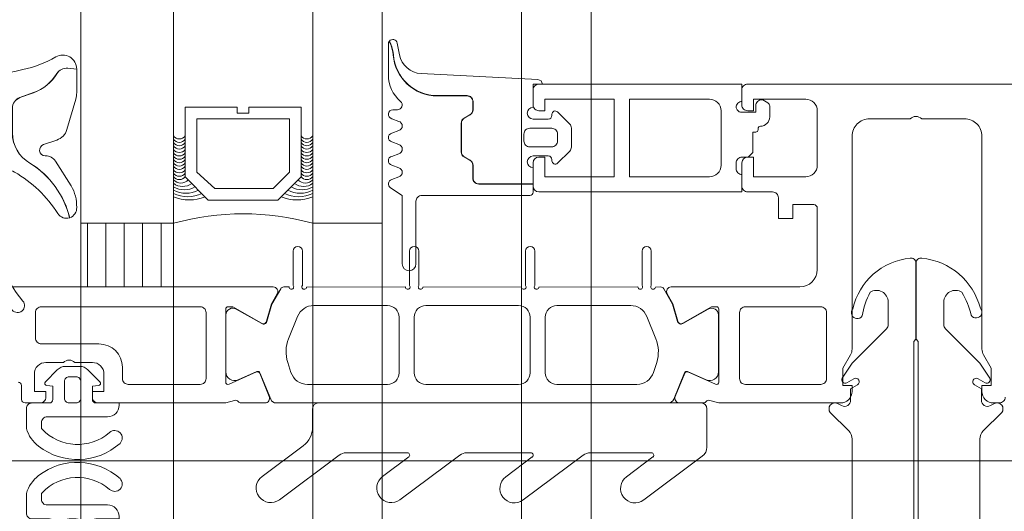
# Model space of a CAD drawing. Header units: millimetres. Extents: x 213386 to 506888, y 183055 to 450952.
# Tile 77 of 256: x 373058 to 373143, y 295903 to 295945. Entities that reach past the tile are written whole.
import ezdxf

# ---------------------------------------------------------------- set-up
doc = ezdxf.new("R2010")
doc.units = ezdxf.units.MM
doc.layers.add('FASÁDA DETAILNÍ', color=255, linetype='Continuous', lineweight=0)
pattern_1 = [(270, (440451.9952, 285607.7333), (1.5875, -8e-16), [])]

# ---------------------------------------------------------------- blocks, each defined once
blk = doc.blocks.new('nesystémový nástavec 18')
for p, q in [((-18, 6.8), (-18, 8.8)), ((-17.5, 9.3), (-15.357, 9.3)), ((-15.356, 9.3), (0, 9.3)), ((0, 9.3), (0, 7.8)), ((-11, 8), (-17, 8)), ((-17, 8), (-17, 6.3)), ((-11, 1.3), (-11, 8)), ((-2.8, 8), (-9.7, 8)), ((-9.7, 1.3), (-9.7, 8)), ((-1.8, 2.3), (-1.8, 7)), ((-0.5, 7.3), (-0.5, 6.8)), ((-17, 6.3), (-17.5, 6.3)), ((0, 6.3), (0.547, 6.3)), ((0.547, 6.3), (0.947, 5.9)), ((0.947, 5.9), (0.947, 4.8)), ((0.947, 4.8), (0.947, 4.137)), ((0.947, 4.137), (1.197, 4.137)), ((1.397, 3.937), (1.397, 3.837)), ((1.597, 3.637), (1.596, 3.637)), ((2.396, 2.837), (2.396, 1.887)), ((-18, 0.5), (-18, 1.8)), ((-17.5, 2.3), (-17, 2.3)), ((-17, 2.3), (-17, 1.3)), ((-0.405, 2.231), (-0.5, 2.043)), ((-0.5, 2.043), (-0.5, 2)), ((1.196, 2.437), (0, 2.437)), ((1.196, 1.853), (1.196, 2.437)), ((-17, 1.3), (-11, 1.3)), ((-9.7, 1.3), (-2.8, 1.3)), ((0, 1.5), (0, 0)), ((1.798, 1.369), (1.696, 1.353)), ((2.246, 1.627), (1.798, 1.369)), ((-1.8, 0), (-17.5, 0)), ((0, 0), (-1.8, 0))]:
    blk.add_line(p, q)
for centre, radius, start, end in [((-17.5, 8.8), 0.5, 90, 180), ((-15.357, 9.8), 0.5, 270, 270.08399), ((-2.8, 7), 1, 0, 90), ((0, 7.3), 0.5, 89.99553, 180.00709), ((-17.5, 6.8), 0.5, 180.0012, 269.9988), ((0, 6.8), 0.5, 179.9949, 270.00597), ((0.747, 4.8), 0.2, 359.96561, 0.03439), ((1.197, 3.937), 0.2, 359.97072, 90.02491), ((1.597, 3.837), 0.2, 179.97371, 270.03503), ((1.596, 2.837), 0.8, 0.00648, 89.99188), ((-17.5, 1.8), 0.5, 89.99896, 180.00017), ((-2.8, 2.3), 1, 270, 0), ((0, 2), 0.5, 179.97164, 270.03273), ((0, 1.937), 0.5, 89.99745, 144.0007), ((1.696, 1.853), 0.5, 179.99915, 269.99998), ((2.096, 1.887), 0.3, 299.98153, 0.0183), ((-17.5, 0.5), 0.5, 180, 270.00001)]:
    blk.add_arc(centre, radius, start, end)
blk = doc.blocks.new('284336')
for points in [[(-0.7, -9.6), (-10, -9.6, 0.414511), (-10.51, -10.11), (-10.51, -15.51, -1), (-11.69, -15.51), (-11.69, -9.605), (-12.695, -8.948, -0.668884), (-12.6, -8.233), (-11.993, -8.006, 0.766384), (-11.993, -7.214), (-12.6, -6.987, -0.76831), (-12.6, -6.233), (-11.993, -6.006, 0.766384), (-11.993, -5.214), (-12.6, -4.987, -0.76831), (-12.6, -4.233), (-11.993, -4.006, 0.766384), (-11.993, -3.214), (-12.6, -2.987, -0.877523), (-12.5, -2.22), (-12.1, -2.22, 0.698129), (-11.835, -1.497, -0.220231), (-12.89, 0.782), (-12.89, 3.454, -0.157143), (-12.817, 3.682), (-12.688, 3.424, -0.067482), (-12.476, 2.53, 0.393136), (-8.659, -1.02), (-6.1, -1.02, -0.414214), (-5.61, -1.51), (-5.61, -2.221, -0.267949), (-5.855, -2.646), (-6.355, -2.934, 0.267949), (-6.61, -3.376), (-6.61, -5.844, 0.267949), (-6.355, -6.286), (-5.855, -6.574, -0.267949), (-5.61, -6.999), (-5.61, -8.11, 0.414215), (-5.1, -8.62), (-0.41, -8.62), (-0.41, -9.31, -0.414212), (-0.7, -9.6)], [(-0.41, 0), (-0.41, -2, 0.990243), (-0.4, -3.02), (0.9, -3.02, 0.414214), (1.21, -2.71), (1.21, -2.61, -0.668123), (1.705, -2.405), (2.746, -3.445, -0.199004), (2.89, -3.792), (2.89, -5.428, -0.199038), (2.746, -5.775), (1.705, -6.815, -0.668191), (1.21, -6.61), (1.21, -6.51, 0.414214), (0.9, -6.2), (-0.4, -6.2, 0.990269), (-0.41, -7.22), (-0.41, -8.6), (-5.1, -8.6, -0.414215), (-5.59, -8.11), (-5.59, -6.999, 0.267949), (-5.845, -6.557), (-6.345, -6.268, -0.267949), (-6.59, -5.844), (-6.59, -3.376, -0.267949), (-6.345, -2.952), (-5.845, -2.663, 0.267949), (-5.59, -2.221), (-5.59, -1.51, 0.414214), (-6.1, -1), (-8.659, -1, -0.393156), (-12.456, 2.532, 0.067572), (-12.669, 3.432), (-12.803, 3.7, -0.637545), (-12.117, 3.529), (-11.923, 2.531, 0.344315), (-10.055, 0.907), (0, 0.38, -0.406913), (0.39, 0), (-0.41, 0)], [(1.7, -4.31, 0.414235), (1.2, -3.81), (-0.7, -3.81, 0.414214), (-1.2, -4.31), (-1.2, -4.91, 0.414214), (-0.7, -5.41), (1.2, -5.41, 0.414235), (1.7, -4.91), (1.7, -4.31)]]:
    blk.add_lwpolyline(points, format="xyb", close=True)
blk = doc.blocks.new('284325')
for points in [[(0.836, -5.231, -0.560316), (0.937, -4.729), (1.943, -4.363, 0.3153), (2.14, -4.081), (2.14, -1.886, 0.451558), (1.802, -1.588), (0.905, -1.702, -0.399586), (0.568, -1.462), (0.297, -0.069, -0.415977), (0.528, 0.288, 0.024107), (6.149, 1.242, 0.076636), (8.992, 2.341, -0.577615), (10.79, 1.299), (10.015, 1.369, 0.283171), (9.078, 0.899, -0.168429), (7.068, -0.736), (5.898, -1.161, 0.315302), (5.24, -2.101), (5.24, -4.21, 0.269719), (6.757, -6.818, -0.194797), (10.185, -11.528, -0.342663), (9.166, -11.166, 0.119207), (5.433, -7.586, 0.578571), (3.63, -8.623), (3.629, -11.77, 0.176415), (6.159, -18.716, -1), (5.24, -19.487, -0.176415), (2.43, -11.771), (2.43, -8.891, 0.208286), (0.836, -5.231)], [(8.954, -6.65), (10.325, -8.78, -0.134555), (10.789, -10.631, -0.339795), (10.194, -11.525, 0.194788), (6.762, -6.809, -0.269736), (5.25, -4.21), (5.25, -2.101, -0.315302), (5.901, -1.171), (7.071, -0.745, 0.168429), (9.086, 0.894, -0.283167), (10.014, 1.359), (10.79, 1.289), (10.791, -0.743, -0.070852), (10.712, -1.302), (9.95, -3.927, -0.241839), (9.08, -4.826), (7.933, -5.215, 0.836024), (8.08, -6.191), (8.112, -6.191, -0.255349), (8.954, -6.65)]]:
    blk.add_lwpolyline(points, format="xyb", close=True)
blk = doc.blocks.new('244748_a')
blk.add_lwpolyline([(8.317, -1.695, 0.082248), (6.343, -0.896, -1.09695), (6.943, -0.101, -0.315353), (11.26, -5.152, -0.480529), (10.87, -5.64), (4.269, -5.64), (4.079, -5.45), (-16.527, -5.45), (-16.717, -5.64), (-20.426, -5.64, 0.574019), (-21.926, -4.784), (-22.99, -5.403, 0.524827), (-22.99, -5.897), (-21.926, -6.516, 0.574021), (-20.426, -5.66), (-16.717, -5.66), (-16.527, -5.85), (4.079, -5.85), (4.269, -5.66), (10.87, -5.66, -0.480529), (11.26, -6.148, -0.326229), (6.881, -11.091, -1.09695), (6.281, -10.297, 0.081457), (8.317, -9.605, 0.599203), (7.485, -8.05), (5.524, -8.05, 0.198965), (5.171, -8.197), (2.217, -11.15), (0.929, -12.01, -0.738038), (0.509, -11.62), (0.866, -11, 1), (0.346, -10.7), (0, -11.3), (-0.979, -11.3, 0.619205), (-1.45, -12.061), (-1.275, -12.426, -0.808139), (-2.038, -13.038), (-3.632, -11.444, 0.198906), (-4.339, -11.151), (-14.987, -11.15, -0.198936), (-16.755, -10.418), (-18.976, -8.197, 0.198942), (-19.33, -8.05), (-20.666, -8.05, 0.500217), (-21.094, -8.731, 0.122037), (-18.497, -10.274, -1.093735), (-19.1, -11.066, -0.240768), (-23.705, -6.07, -0.106226), (-23.705, -5.23, -0.256232), (-19.005, -0.132, -1.093735), (-18.402, -0.924, 0.116856), (-21.094, -2.569, 0.500217), (-20.666, -3.25), (-19.33, -3.25, 0.198942), (-18.976, -3.104), (-16.755, -0.882, -0.198936), (-14.987, -0.149), (-4.339, -0.149, 0.198907), (-3.632, 0.144), (-2.038, 1.738, -0.808139), (-1.275, 1.126), (-1.45, 0.761, 0.619205), (-0.979, 0), (0, 0), (0.346, -0.6, 1), (0.866, -0.3), (0.509, 0.32, -0.738038), (0.929, 0.71), (2.217, -0.15), (5.171, -3.104, 0.198965), (5.524, -3.25), (7.485, -3.25, 0.599203)], format="xyb", close=True)
blk = doc.blocks.new('288126')
for points in [[(-16.5, 0), (16.5, 0)], [(-17, -2.085), (-17, -0.5)], [(17, -0.5), (17, -3.798)], [(-21.362, -6.34), (-17.805, -3.688)], [(-14.709, -4.498), (-19.868, -8.344)], [(-8.828, -4.3), (-14.111, -4.3)], [(-10.962, -6.34), (-8.709, -4.66)], [(-4.309, -4.498), (-9.468, -8.344)], [(1.814, -4.3), (-3.711, -4.3)], [(-0.35, -6.363), (1.934, -4.66)], [(6.334, -4.498), (1.144, -8.368)], [(12.214, -4.3), (6.932, -4.3)], [(10.05, -6.363), (12.334, -4.66)], [(16.598, -4.6), (11.544, -8.368)]]:
    blk.add_lwpolyline(points)
for centre, radius, start, end in [((16.5, -0.5), 0.5, 0, 90), ((-16.5, -0.5), 0.5, 90, 180), ((16, -3.798), 1, 306.70591, 0), ((-20.615, -7.342), 1.25, 126.70591, 306.70591), ((-10.215, -7.342), 1.25, 126.70591, 306.70591), ((0.397, -7.366), 1.25, 126.70591, 306.70591), ((10.797, -7.366), 1.25, 126.70591, 306.70591)]:
    blk.add_arc(centre, radius, start, end)
at = {"extrusion": (0, 0, -1)}
for centre, radius, start, end in [((19, -2.085), 2, 180, 233.29409), ((14.111, -5.3), 1, 53.29409, 90), ((8.828, -4.5), 0.2, 90, 233.29409), ((3.711, -5.3), 1, 53.29409, 90), ((-1.814, -4.5), 0.2, 90, 233.29409), ((-6.932, -5.3), 1, 53.29409, 90), ((-12.214, -4.5), 0.2, 90, 233.29409)]:
    blk.add_arc(centre, radius, start, end, dxfattribs=at)
blk = doc.blocks.new('246426')
for points in [[(-1.84, 0.643), (-2.861, -0.378, 0.198926), (-3.154, -1.085), (-3.154, -2.312, 0.198926), (-2.861, -3.019), (-1.84, -4.04, 0.637051), (-1.5, -3.916), (-1.454, -3.398), (-0.301, -3.398, -0.41484), (-0.001, -3.699), (-0.004, -5.19, 0.414232), (0.496, -5.69), (2.145, -5.69, 0.071862), (2.201, -5.682, 0.157876), (3.727, -4.638, 0.360336), (3.48, 2.389, 0.964062), (2.537, 1.485, -0.403385), (2.251, -4.337, -0.190964), (2.114, -4.391), (1.696, -4.391, -0.414214), (1.196, -3.891), (1.196, 1.31, 0.414201), (0.196, 2.31), (-0.004, 2.31), (-0.004, 0.302, -0.414214), (-0.304, 0.002), (-1.454, 0.002), (-1.5, 0.519, 0.637051), (-1.84, 0.643)], [(-2.254, -1.398, -0.414214), (-1.854, -0.998), (-0.404, -0.998, -0.414214), (-0.004, -1.398), (-0.004, -1.998, -0.414214), (-0.404, -2.398), (-1.854, -2.398, -0.414214), (-2.254, -1.998), (-2.254, -1.398)]]:
    blk.add_lwpolyline(points, format="xyb", close=True)

msp = doc.modelspace()

# ---------------------------------------------------------------- hatches: boundary and pattern name
at = {"layer": 'FASÁDA DETAILNÍ'}
h = msp.add_hatch(dxfattribs=at)
h.set_pattern_fill('ANSI31', color=256, scale=0.5, angle=585)
h.set_pattern_definition(pattern_1)
h.paths.add_polyline_path([(373071.638, 295922.154), (373071.638, 295927.655), (373063.638, 295927.655), (373063.638, 295922.154)])
h = msp.add_hatch(dxfattribs=at)
h.set_pattern_fill('ANSI31', color=256, scale=0.5, angle=585)
h.set_pattern_definition(pattern_1)
h.paths.add_polyline_path([(373071.638, 295922.154), (373071.638, 295927.655), (373063.638, 295927.655), (373063.638, 295922.154)])

# ---------------------------------------------------------------- linework, layer by layer
for p, q in [((373063.638, 288952.655), (373063.638, 307967.154)), ((373063.638, 293752.655), (373063.638, 307967.154)), ((373063.638, 284292.154), (373063.638, 307967.154)), ((373071.638, 307967.154), (373071.638, 288952.655)), ((373071.638, 307967.154), (373071.638, 293752.655)), ((373071.638, 307967.154), (373071.638, 292519.032)), ((373071.638, 307967.154), (373071.638, 287719.032)), ((373083.638, 288952.655), (373083.638, 307967.154)), ((373083.638, 293752.655), (373083.638, 307967.154)), ((373083.638, 292519.032), (373083.638, 307967.154)), ((373083.638, 287719.032), (373083.638, 307967.154)), ((373089.638, 307967.154), (373089.638, 288952.655)), ((373089.638, 307967.154), (373089.638, 293752.655)), ((373089.638, 307967.154), (373089.638, 292519.032)), ((373089.638, 307967.154), (373089.638, 287719.032)), ((373101.638, 288952.655), (373101.638, 307967.154)), ((373101.638, 293752.655), (373101.638, 307967.154)), ((373101.638, 292519.032), (373101.638, 307967.154)), ((373101.638, 287719.032), (373101.638, 307967.154)), ((373107.638, 307967.154), (373107.638, 288952.655)), ((373107.638, 307967.154), (373107.638, 293752.655)), ((373063.638, 295927.655), (373063.638, 296336.654)), ((373063.638, 295927.655), (373063.638, 296336.654)), ((373071.638, 296336.654), (373071.638, 295927.655)), ((373071.638, 296336.654), (373071.638, 295927.655)), ((373083.638, 295927.655), (373083.638, 296336.654)), ((373083.638, 295927.655), (373083.638, 296336.654)), ((373089.638, 296336.654), (373089.638, 295927.655)), ((373089.638, 296336.654), (373089.638, 295927.655)), ((373071.638, 295927.655), (373063.638, 295927.655)), ((373071.638, 295927.655), (373063.638, 295927.655)), ((373089.638, 295927.655), (373083.638, 295927.655)), ((373089.638, 295927.655), (373083.638, 295927.655)), ((373340.762, 295907.154), (373015.071, 295907.154)), ((373340.762, 295907.154), (373015.071, 295907.154))]:
    msp.add_line(p, q, dxfattribs=at)
for points in [[(373269.638, 295939.654), (373121.138, 295939.654, 0.414214), (373120.638, 295939.154), (373120.638, 295937.854, 0.41422), (373121.138, 295937.354), (373121.638, 295937.354), (373121.638, 295938.354), (373126.138, 295938.354, -0.414214), (373127.138, 295937.354), (373127.138, 295932.654, -0.414214), (373126.138, 295931.654), (373121.638, 295931.654), (373121.638, 295933.354), (373121.138, 295933.354, 0.414201), (373120.638, 295932.854), (373120.638, 295930.854, 0.414214), (373121.138, 295930.354), (373123.282, 295930.354, -0.414214), (373123.782, 295929.854), (373123.782, 295928.055), (373125.033, 295928.055), (373125.033, 295929.255), (373126.838, 295929.255, -0.414214), (373127.138, 295928.955), (373127.138, 295923.656, -0.414167), (373125.638, 295922.156), (373118.641, 295922.154), (373114.54, 295922.155, 0.57735), (373114.194, 295921.555), (373114.692, 295920.692), (373115.12, 295919.199, 0.488701), (373115.559, 295919.023), (373118.025, 295920.454), (373118.446, 295920.454, -0.432566), (373118.641, 295920.254), (373118.641, 295913.95, -0.548397), (373118.359, 295913.764), (373115.975, 295914.833, 0.425336), (373115.708, 295914.725), (373114.892, 295912.702, 0.531563), (373115.262, 295912.152), (373117.327, 295912.152, 0.231306), (373117.563, 295912.268, -0.306185), (373117.883, 295912.372), (373118.641, 295912.154), (373129.144, 295912.154, 0.414214), (373130.144, 295913.154), (373130.144, 295913.654), (373129.344, 295913.654), (373129.344, 295915.154), (373130.004, 295916.298, 0.13165), (373130.138, 295916.798), (373130.138, 295935.163, -0.414214), (373131.638, 295936.663), (373135.139, 295936.663, -0.399985), (373136.139, 295936.663), (373139.838, 295936.663, -0.414214), (373141.338, 295935.163), (373141.338, 295916.798, 0.13165), (373141.472, 295916.298), (373142.133, 295915.154), (373142.133, 295913.654), (373141.333, 295913.654), (373141.333, 295913.154, 0.414214), (373142.333, 295912.154), (373142.838, 295912.154, 0.414214), (373143.338, 295912.654)], [(373269.638, 295939.654), (373121.138, 295939.654, 0.414214), (373120.638, 295939.154), (373120.638, 295937.854, 0.41422), (373121.138, 295937.354), (373121.638, 295937.354), (373121.638, 295938.354), (373126.138, 295938.354, -0.414214), (373127.138, 295937.354), (373127.138, 295932.654, -0.414214), (373126.138, 295931.654), (373121.638, 295931.654), (373121.638, 295933.354), (373121.138, 295933.354, 0.414201), (373120.638, 295932.854), (373120.638, 295930.854, 0.414214), (373121.138, 295930.354), (373123.282, 295930.354, -0.414214), (373123.782, 295929.854), (373123.782, 295928.055), (373125.033, 295928.055), (373125.033, 295929.255), (373126.838, 295929.255, -0.414214), (373127.138, 295928.955), (373127.138, 295923.656, -0.414167), (373125.638, 295922.156), (373118.641, 295922.154), (373114.54, 295922.155, 0.57735), (373114.194, 295921.555), (373114.692, 295920.692), (373115.12, 295919.199, 0.488701), (373115.559, 295919.023), (373118.025, 295920.454), (373118.446, 295920.454, -0.432566), (373118.641, 295920.254), (373118.641, 295913.95, -0.548397), (373118.359, 295913.764), (373115.975, 295914.833, 0.425336), (373115.708, 295914.725), (373114.892, 295912.702, 0.531563), (373115.262, 295912.152), (373117.327, 295912.152, 0.231306), (373117.563, 295912.268, -0.306185), (373117.883, 295912.372), (373118.641, 295912.154), (373129.144, 295912.154, 0.414214), (373130.144, 295913.154), (373130.144, 295913.654), (373129.344, 295913.654), (373129.344, 295915.154), (373130.004, 295916.298, 0.13165), (373130.138, 295916.798), (373130.138, 295935.163, -0.414214), (373131.638, 295936.663), (373135.139, 295936.663, -0.399985), (373136.139, 295936.663), (373139.838, 295936.663, -0.414214), (373141.338, 295935.163), (373141.338, 295916.798, 0.13165), (373141.472, 295916.298), (373142.133, 295915.154), (373142.133, 295913.654), (373141.333, 295913.654), (373141.333, 295913.154, 0.414214), (373142.333, 295912.154), (373142.838, 295912.154, 0.414214), (373143.338, 295912.654)], [(373047.838, 295922.154), (373076.138, 295922.154), (373080.238, 295922.155, -0.57735), (373080.585, 295921.555), (373080.086, 295920.692), (373079.659, 295919.199, -0.488701), (373079.219, 295919.023), (373076.754, 295920.454), (373076.333, 295920.454, 0.432566), (373076.138, 295920.254), (373076.138, 295913.95, 0.548397), (373076.42, 295913.764), (373078.804, 295914.833, -0.425336), (373079.071, 295914.725), (373079.887, 295912.702, -0.531563), (373079.516, 295912.152), (373077.452, 295912.152, -0.231306), (373077.216, 295912.268, 0.306185), (373076.896, 295912.372), (373076.138, 295912.154), (373076.138, 295912.154), (373065.139, 295912.154, -0.414426), (373064.638, 295912.654), (373064.638, 295913.148), (373065.638, 295913.148), (373065.638, 295914.648, 0.414214), (373064.638, 295915.648), (373063.138, 295915.648, 0.399985), (373062.138, 295915.648), (373060.638, 295915.648, 0.414214), (373059.638, 295914.648), (373059.638, 295913.154), (373060.638, 295913.154), (373060.638, 295912.654, -0.414456), (373060.138, 295912.154), (373058.838, 295912.156, -0.413971), (373058.538, 295912.456), (373058.538, 295913.654, 0.414214), (373058.238, 295913.954)], [(373047.838, 295922.154), (373076.138, 295922.154), (373080.238, 295922.155, -0.57735), (373080.585, 295921.555), (373080.086, 295920.692), (373079.659, 295919.199, -0.488701), (373079.219, 295919.023), (373076.754, 295920.454), (373076.333, 295920.454, 0.432566), (373076.138, 295920.254), (373076.138, 295913.95, 0.548397), (373076.42, 295913.764), (373078.804, 295914.833, -0.425336), (373079.071, 295914.725), (373079.887, 295912.702, -0.531563), (373079.516, 295912.152), (373077.452, 295912.152, -0.231306), (373077.216, 295912.268, 0.306185), (373076.896, 295912.372), (373076.138, 295912.154), (373076.138, 295912.154), (373065.139, 295912.154, -0.414426), (373064.638, 295912.654), (373064.638, 295913.148), (373065.638, 295913.148), (373065.638, 295914.648, 0.414214), (373064.638, 295915.648), (373063.138, 295915.648, 0.399985), (373062.138, 295915.648), (373060.638, 295915.648, 0.414214), (373059.638, 295914.648), (373059.638, 295913.154), (373060.638, 295913.154), (373060.638, 295912.654, -0.414456), (373060.138, 295912.154), (373058.838, 295912.156, -0.413971), (373058.538, 295912.456), (373058.538, 295913.654, 0.414214), (373058.238, 295913.954)]]:
    msp.add_lwpolyline(points, format="xyb", dxfattribs=at)
for points in [[(373082.638, 295937.655), (373082.638, 295931.655), (373080.638, 295929.655), (373074.638, 295929.655), (373072.638, 295931.655), (373072.638, 295937.655), (373077.138, 295937.655), (373077.138, 295937.155), (373078.138, 295937.155), (373078.138, 295937.655)], [(373082.638, 295937.655), (373082.638, 295931.655), (373080.638, 295929.655), (373074.638, 295929.655), (373072.638, 295931.655), (373072.638, 295937.655), (373077.138, 295937.655), (373077.138, 295937.155), (373078.138, 295937.155), (373078.138, 295937.655)], [(373073.638, 295936.655), (373081.638, 295936.655), (373081.638, 295932.069), (373080.224, 295930.655), (373075.191, 295930.655), (373073.638, 295932.069)], [(373073.638, 295936.655), (373081.638, 295936.655), (373081.638, 295932.069), (373080.224, 295930.655), (373075.191, 295930.655), (373073.638, 295932.069)], [(373063.638, 295922.154), (373063.638, 295927.655), (373071.638, 295927.655), (373071.638, 295922.154)], [(373063.638, 295922.154), (373063.638, 295927.655), (373071.638, 295927.655), (373071.638, 295922.154)]]:
    msp.add_lwpolyline(points, close=True, dxfattribs=at)
for points in [[(373114.299, 295912.154), (373102.388, 295912.154), (373080.477, 295912.154, -0.305837), (373080.014, 295912.467), (373079.091, 295914.755, 0.425336), (373078.824, 295914.862), (373077.205, 295914.146, -0.543753), (373076.148, 295914.83), (373076.148, 295919.734, -0.578182), (373077.05, 295920.253), (373079.241, 295918.992, 0.488505), (373079.68, 295919.169), (373080.115, 295920.683), (373080.877, 295922.004, -0.282478), (373081.153, 295922.154), (373081.598, 295922.154, 1.447009), (373081.948, 295922.286), (373081.948, 295925.254, -1), (373082.748, 295925.254), (373082.748, 295922.286, 1.447009), (373083.099, 295922.153), (373091.638, 295922.154, 1.447009), (373091.988, 295922.286), (373091.988, 295925.254, -1), (373092.788, 295925.254), (373092.788, 295922.286, 1.447009), (373093.139, 295922.153), (373101.638, 295922.154, 1.447009), (373101.988, 295922.286), (373101.988, 295925.254, -1), (373102.788, 295925.254), (373102.788, 295922.286, 1.447009), (373103.139, 295922.153), (373111.678, 295922.154, 1.447009), (373112.028, 295922.286), (373112.028, 295925.254, -1), (373112.828, 295925.254), (373112.828, 295922.286, 1.447009), (373113.179, 295922.153), (373113.624, 295922.154, -0.282478), (373113.9, 295922.004), (373114.662, 295920.683), (373115.096, 295919.169, 0.488505), (373115.535, 295918.992), (373117.727, 295920.253, -0.578182), (373118.628, 295919.734), (373118.628, 295914.83, -0.543753), (373117.572, 295914.146), (373115.953, 295914.862, 0.425336), (373115.686, 295914.755), (373114.763, 295912.467, -0.305837), (373114.299, 295912.154)], [(373114.299, 295912.154), (373102.388, 295912.154), (373080.477, 295912.154, -0.305837), (373080.014, 295912.467), (373079.091, 295914.755, 0.425336), (373078.824, 295914.862), (373077.205, 295914.146, -0.543753), (373076.148, 295914.83), (373076.148, 295919.734, -0.578182), (373077.05, 295920.253), (373079.241, 295918.992, 0.488505), (373079.68, 295919.169), (373080.115, 295920.683), (373080.877, 295922.004, -0.282478), (373081.153, 295922.154), (373081.598, 295922.154, 1.447009), (373081.948, 295922.286), (373081.948, 295925.254, -1), (373082.748, 295925.254), (373082.748, 295922.286, 1.447009), (373083.099, 295922.153), (373091.638, 295922.154, 1.447009), (373091.988, 295922.286), (373091.988, 295925.254, -1), (373092.788, 295925.254), (373092.788, 295922.286, 1.447009), (373093.139, 295922.153), (373101.638, 295922.154, 1.447009), (373101.988, 295922.286), (373101.988, 295925.254, -1), (373102.788, 295925.254), (373102.788, 295922.286, 1.447009), (373103.139, 295922.153), (373111.678, 295922.154, 1.447009), (373112.028, 295922.286), (373112.028, 295925.254, -1), (373112.828, 295925.254), (373112.828, 295922.286, 1.447009), (373113.179, 295922.153), (373113.624, 295922.154, -0.282478), (373113.9, 295922.004), (373114.662, 295920.683), (373115.096, 295919.169, 0.488505), (373115.535, 295918.992), (373117.727, 295920.253, -0.578182), (373118.628, 295919.734), (373118.628, 295914.83, -0.543753), (373117.572, 295914.146), (373115.953, 295914.862, 0.425336), (373115.686, 295914.755), (373114.763, 295912.467, -0.305837), (373114.299, 295912.154)], [(373073.938, 295920.454), (373060.238, 295920.454, 0.414214), (373059.738, 295919.954), (373059.738, 295917.748, 0.414214), (373060.238, 295917.248), (373065.208, 295917.248, -0.411139), (373067.238, 295915.248), (373067.238, 295914.254, 0.414214), (373067.738, 295913.754), (373073.938, 295913.754, 0.414214), (373074.438, 295914.254), (373074.438, 295919.954, 0.414214), (373073.938, 295920.454)], [(373073.938, 295920.454), (373060.238, 295920.454, 0.414214), (373059.738, 295919.954), (373059.738, 295917.748, 0.414214), (373060.238, 295917.248), (373065.208, 295917.248, -0.411139), (373067.238, 295915.248), (373067.238, 295914.254, 0.414214), (373067.738, 295913.754), (373073.938, 295913.754, 0.414214), (373074.438, 295914.254), (373074.438, 295919.954, 0.414214), (373073.938, 295920.454)], [(373083.188, 295913.753), (373090.088, 295913.753, 0.414218), (373091.088, 295914.753), (373091.088, 295919.554, 0.414218), (373090.088, 295920.554), (373083.726, 295920.554, 0.305619), (373082.336, 295919.616), (373081.557, 295917.692, 0.176429), (373081.485, 295915.64), (373081.761, 295914.79, 0.324916), (373083.188, 295913.753)], [(373083.188, 295913.753), (373090.088, 295913.753, 0.414218), (373091.088, 295914.753), (373091.088, 295919.554, 0.414218), (373090.088, 295920.554), (373083.726, 295920.554, 0.305619), (373082.336, 295919.616), (373081.557, 295917.692, 0.176429), (373081.485, 295915.64), (373081.761, 295914.79, 0.324916), (373083.188, 295913.753)], [(373093.388, 295913.753), (373101.388, 295913.753, 0.414214), (373102.388, 295914.753), (373102.388, 295919.554, 0.414214), (373101.388, 295920.554), (373093.388, 295920.554, 0.414214), (373092.388, 295919.554), (373092.388, 295914.753, 0.414214), (373093.388, 295913.753)], [(373093.388, 295913.753), (373101.388, 295913.753, 0.414214), (373102.388, 295914.753), (373102.388, 295919.554, 0.414214), (373101.388, 295920.554), (373093.388, 295920.554, 0.414214), (373092.388, 295919.554), (373092.388, 295914.753, 0.414214), (373093.388, 295913.753)], [(373104.688, 295913.753), (373111.589, 295913.753, 0.324916), (373113.015, 295914.79), (373113.291, 295915.64, 0.176429), (373113.219, 295917.692), (373112.441, 295919.616, 0.305619), (373111.05, 295920.554), (373104.688, 295920.554, 0.414218), (373103.688, 295919.554), (373103.688, 295914.753, 0.414218), (373104.688, 295913.753)], [(373104.688, 295913.753), (373111.589, 295913.753, 0.324916), (373113.015, 295914.79), (373113.291, 295915.64, 0.176429), (373113.219, 295917.692), (373112.441, 295919.616, 0.305619), (373111.05, 295920.554), (373104.688, 295920.554, 0.414218), (373103.688, 295919.554), (373103.688, 295914.753, 0.414218), (373104.688, 295913.753)], [(373127.938, 295914.255, -0.414214), (373127.438, 295913.755), (373120.938, 295913.755, -0.414214), (373120.438, 295914.255), (373120.438, 295919.955, -0.414214), (373120.938, 295920.455), (373127.438, 295920.455, -0.414214), (373127.938, 295919.955), (373127.938, 295914.255)], [(373127.938, 295914.255, -0.414214), (373127.438, 295913.755), (373120.938, 295913.755, -0.414214), (373120.438, 295914.255), (373120.438, 295919.955, -0.414214), (373120.938, 295920.455), (373127.438, 295920.455, -0.414214), (373127.938, 295919.955), (373127.938, 295914.255)]]:
    msp.add_lwpolyline(points, format="xyb", close=True, dxfattribs=at)
for centre, radius, start, end in [((373072.138, 295935.517), 0.596, 213.03656, 326.96344), ((373072.138, 295935.517), 0.596, 213.03656, 326.96344), ((373083.138, 295935.517), 0.596, 213.03656, 326.96344), ((373083.138, 295935.517), 0.596, 213.03656, 326.96344), ((373072.138, 295935.225), 0.596, 213.03656, 326.96344), ((373072.138, 295935.225), 0.596, 213.03656, 326.96344), ((373072.138, 295934.932), 0.596, 213.03656, 326.96344), ((373072.138, 295934.932), 0.596, 213.03656, 326.96344), ((373072.138, 295934.64), 0.596, 213.03656, 326.96344), ((373072.138, 295934.64), 0.596, 213.03656, 326.96344), ((373083.138, 295935.225), 0.596, 213.03656, 326.96344), ((373083.138, 295935.225), 0.596, 213.03656, 326.96344), ((373083.138, 295934.932), 0.596, 213.03656, 326.96344), ((373083.138, 295934.932), 0.596, 213.03656, 326.96344), ((373083.138, 295934.64), 0.596, 213.03656, 326.96344), ((373083.138, 295934.64), 0.596, 213.03656, 326.96344), ((373072.138, 295934.347), 0.596, 213.03656, 326.96344), ((373072.138, 295934.347), 0.596, 213.03656, 326.96344), ((373072.138, 295934.055), 0.596, 213.03656, 326.96344), ((373072.138, 295934.055), 0.596, 213.03656, 326.96344), ((373083.138, 295934.347), 0.596, 213.03656, 326.96344), ((373083.138, 295934.347), 0.596, 213.03656, 326.96344), ((373083.138, 295934.055), 0.596, 213.03656, 326.96344), ((373083.138, 295934.055), 0.596, 213.03656, 326.96344), ((373072.138, 295933.762), 0.596, 213.03656, 326.96344), ((373072.138, 295933.762), 0.596, 213.03656, 326.96344), ((373072.138, 295933.47), 0.596, 213.03656, 326.96344), ((373072.138, 295933.47), 0.596, 213.03656, 326.96344), ((373072.138, 295933.177), 0.596, 213.03656, 326.96344), ((373072.138, 295933.177), 0.596, 213.03656, 326.96344), ((373083.138, 295933.762), 0.596, 213.03656, 326.96344), ((373083.138, 295933.762), 0.596, 213.03656, 326.96344), ((373083.138, 295933.47), 0.596, 213.03656, 326.96344), ((373083.138, 295933.47), 0.596, 213.03656, 326.96344), ((373083.138, 295933.177), 0.596, 213.03656, 326.96344), ((373083.138, 295933.177), 0.596, 213.03656, 326.96344), ((373072.138, 295932.885), 0.596, 213.03656, 326.96344), ((373072.138, 295932.885), 0.596, 213.03656, 326.96344), ((373072.138, 295932.592), 0.596, 213.03656, 326.96344), ((373072.138, 295932.592), 0.596, 213.03656, 326.96344), ((373072.138, 295932.3), 0.596, 213.03656, 326.96344), ((373072.138, 295932.3), 0.596, 213.03656, 326.96344), ((373083.138, 295932.885), 0.596, 213.03656, 326.96344), ((373083.138, 295932.885), 0.596, 213.03656, 326.96344), ((373083.138, 295932.592), 0.596, 213.03656, 326.96344), ((373083.138, 295932.592), 0.596, 213.03656, 326.96344), ((373083.138, 295932.3), 0.596, 213.03656, 326.96344), ((373083.138, 295932.3), 0.596, 213.03656, 326.96344), ((373072.138, 295932.007), 0.596, 213.03656, 326.96344), ((373072.138, 295932.007), 0.596, 213.03656, 326.96344), ((373072.276, 295931.995), 0.879, 223.50356, 316.00509), ((373072.276, 295931.995), 0.879, 223.50356, 316.00509), ((373072.424, 295932.085), 1.263, 231.50044, 308.03437), ((373072.424, 295932.085), 1.263, 231.50044, 308.03437), ((373082.852, 295932.085), 1.263, 231.96563, 308.49956), ((373082.852, 295932.085), 1.263, 231.96563, 308.49956), ((373083, 295931.995), 0.879, 223.99491, 316.49644), ((373083, 295931.995), 0.879, 223.99491, 316.49644), ((373083.138, 295932.007), 0.596, 213.03656, 326.96344), ((373083.138, 295932.007), 0.596, 213.03656, 326.96344), ((373072.563, 295932.246), 1.712, 237.31435, 302.70505), ((373072.563, 295932.246), 1.712, 237.31435, 302.70505), ((373072.708, 295932.49), 2.248, 241.59719, 298.47266), ((373072.708, 295932.49), 2.248, 241.59719, 298.47266), ((373072.876, 295932.839), 2.897, 244.70485, 294.69333), ((373072.876, 295932.839), 2.897, 244.70485, 294.69333), ((373082.401, 295932.839), 2.897, 245.30667, 295.29515), ((373082.401, 295932.839), 2.897, 245.30667, 295.29515), ((373082.569, 295932.49), 2.248, 241.52734, 298.40281), ((373082.569, 295932.49), 2.248, 241.52734, 298.40281), ((373082.714, 295932.246), 1.712, 237.29495, 302.68565), ((373082.714, 295932.246), 1.712, 237.29495, 302.68565), ((373072.99, 295933.205), 3.546, 247.59095, 292.70618), ((373072.99, 295933.205), 3.546, 247.59095, 292.70618), ((373082.287, 295933.205), 3.546, 247.29382, 292.40905), ((373082.287, 295933.205), 3.546, 247.29382, 292.40905), ((373077.638, 295905.763), 22.699, 74.67278, 105.32722), ((373077.638, 295905.763), 22.699, 74.67278, 105.32722)]:
    msp.add_arc(centre, radius, start, end, dxfattribs=at)

# ---------------------------------------------------------------- block references
for name, p in [('284336', (373103.048, 295939.654)), ('284336', (373103.048, 295939.654)), ('284325', (373052.498, 295939.654)), ('284325', (373052.498, 295939.654)), ('288126', (373100.628, 295912.154)), ('288126', (373100.628, 295912.154))]:
    msp.add_blockref(name, p, dxfattribs=at)
at = {"layer": 'FASÁDA DETAILNÍ', "xscale": -1}
for name, p, rotation in [('nesystémový nástavec 18', (373120.638, 295939.654), 180), ('nesystémový nástavec 18', (373120.638, 295939.654), 180), ('244748_a', (373141.299, 295913.377), 270), ('244748_a', (373141.299, 295913.377), 270), ('246426', (373064.638, 295902.159), 270), ('246426', (373064.638, 295902.159), 270)]:
    msp.add_blockref(name, p, dxfattribs=dict(at, rotation=rotation))
at = {"layer": 'FASÁDA DETAILNÍ', "rotation": 270}
msp.add_blockref('246426', (373064.638, 295912.15), dxfattribs=at)
msp.add_blockref('246426', (373064.638, 295912.15), dxfattribs=at)

doc.saveas('drawing.dxf')
